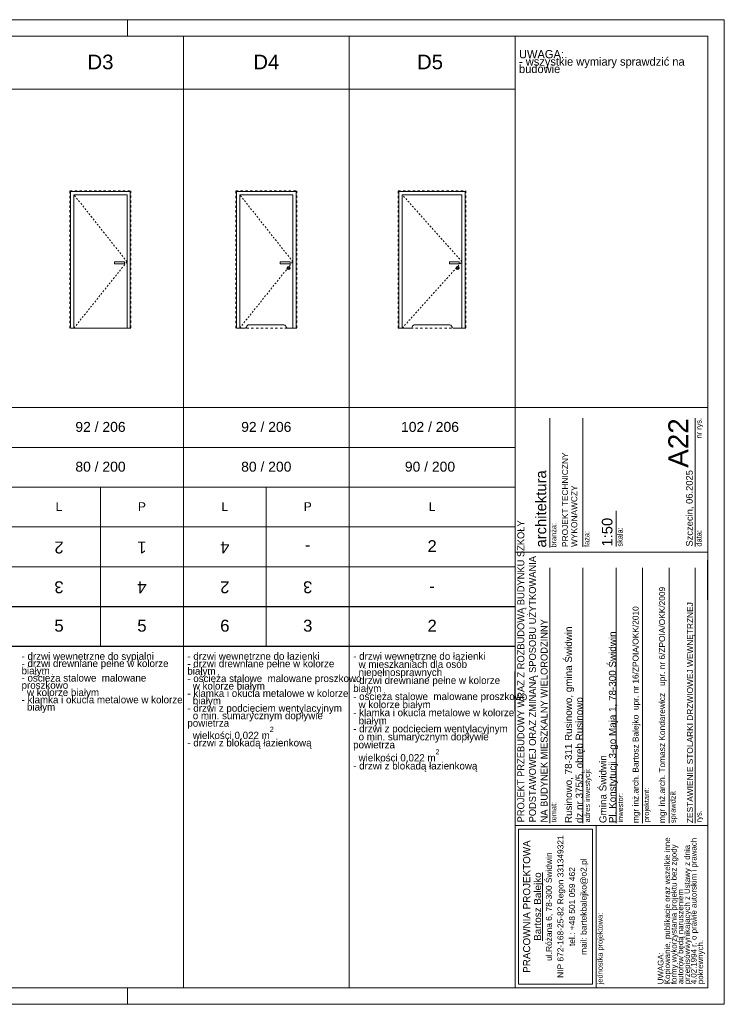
# Model space of a CAD drawing. Extents: x -130919 to -54459, y 5277 to 20371.
# Tile 2 of 11: x -120642 to -110019, y 5521 to 20371. Entities that reach past the tile are written whole.
import ezdxf

# ---------------------------------------------------------------- set-up
doc = ezdxf.new("R2010")
doc.units = 0
doc.header["$MEASUREMENT"] = 0
doc.linetypes.add('Hidden Line', pattern=[50, 25, -25])
doc.linetypes.add('Przerywana copy', pattern=[72.5, 35, -37.5])
for name, color, linetype, lineweight in [('Arch okna_Nr_Pióra__21', 7, 'Continuous', 13), ('Arch okna_Nr_Pióra__5', 7, 'Continuous', 13), ('Arch opisy okien_Nr_Pióra__1', 7, 'Continuous', 25), ('Arch opisy_Nr_Pióra__1', 7, 'Continuous', 25), ('Arch opisy_Nr_Pióra__21', 7, 'Continuous', 13), ('Arch opisy_Nr_Pióra__7', 7, 'Continuous', 13), ('ARCH stolarka_Nr_Pióra__21', 7, 'Continuous', 13), ('ARCH TABELA_Nr_Pióra__1', 7, 'Continuous', 25), ('ARCH TABELA_Nr_Pióra__21', 7, 'Continuous', 13), ('ARCH TABELA_Nr_Pióra__7', 7, 'Continuous', 13), ('Arch ŚCIANY ZEW._Nr_Pióra__21', 7, 'Continuous', 13)]:
    doc.layers.add(name, color=color, linetype=linetype, lineweight=lineweight)
doc.styles.add('GENERATED_STYLE_10', font='txt')
doc.styles.add('GENERATED_STYLE_2', font='arial.ttf')
doc.styles.add('GENERATED_STYLE_3', font='arial.ttf')
doc.styles.add('GENERATED_STYLE_4', font='arial.ttf')
doc.styles.add('GENERATED_STYLE_5', font='arial.ttf')
doc.styles.add('GENERATED_STYLE_6', font='arial.ttf')
doc.styles.add('GENERATED_STYLE_7', font='txt')
doc.styles.add('GENERATED_STYLE_9', font='txt')

msp = doc.modelspace()

# ---------------------------------------------------------------- linework, layer by layer
at = {"layer": 'Arch okna_Nr_Pióra__21', "linetype": 'Continuous'}
for p, q in [((-119214.5, 16690.6), (-119214.5, 16720.6)), ((-119064.5, 16720.6), (-119214.5, 16720.6)), ((-119064.5, 16690.6), (-119214.5, 16690.6)), ((-119064.5, 16720.6), (-119064.5, 16690.6)), ((-116714.5, 16690.6), (-116714.5, 16720.6)), ((-116564.5, 16720.6), (-116714.5, 16720.6)), ((-116564.5, 16690.6), (-116714.5, 16690.6)), ((-116564.5, 16720.6), (-116564.5, 16690.6)), ((-114164.5, 16690.6), (-114164.5, 16720.6)), ((-114014.5, 16720.6), (-114164.5, 16720.6)), ((-114014.5, 16690.6), (-114164.5, 16690.6)), ((-114014.5, 16720.6), (-114014.5, 16690.6))]:
    msp.add_line(p, q, dxfattribs=at)
for centre, radius in [((-116589.5, 16625.6), 25), ((-116589.5, 16625.6), 12.5), ((-114039.5, 16625.6), 25), ((-114039.5, 16625.6), 12.5)]:
    msp.add_circle(centre, radius, dxfattribs=at)
for centre, start, end in [((-117177.3, 15720.6), 94.47351, 163.43565), ((-116671.8, 15720.6), 16.56435, 94.47351), ((-114677.3, 15720.6), 94.47351, 163.43565), ((-114171.8, 15720.6), 16.56435, 94.47351)]:
    msp.add_arc(centre, 50.2, start, end, dxfattribs=at)
at = {"layer": 'Arch okna_Nr_Pióra__5', "linetype": 'Hidden Line'}
for p, q in [((-119024.5, 16720.6), (-119824.5, 17730.6)), ((-116524.5, 16720.6), (-117324.5, 17730.6)), ((-113974.5, 16720.6), (-114874.5, 17730.6)), ((-119824.5, 15720.6), (-119024.5, 16720.6)), ((-117324.5, 15720.6), (-116524.5, 16720.6)), ((-114874.5, 15720.6), (-113974.5, 16720.6))]:
    msp.add_line(p, q, dxfattribs=at)
at = {"layer": 'Arch opisy_Nr_Pióra__1', "linetype": 'Continuous'}
for p, q in [((-110268.9, 11620.6), (-110268.9, 12220.6)), ((-129418.9, 11520.6), (-113174.5, 11520.6)), ((-129418.9, 10920.6), (-113174.5, 10920.6)), ((-113174.5, 9939.8), (-113174.5, 10539.8))]:
    msp.add_line(p, q, dxfattribs=at)
at = {"layer": 'Arch opisy_Nr_Pióra__21', "linetype": 'Continuous'}
for p, q in [((-129418.9, 20120.6), (-110268.9, 20120.6)), ((-118174.5, 20120.6), (-118174.5, 5770.6)), ((-115674.5, 20120.6), (-115674.5, 5770.6)), ((-113174.5, 20120.6), (-113174.5, 5770.6)), ((-110268.9, 20120.6), (-110268.9, 5770.6)), ((-129418.9, 19320.6), (-113174.5, 19320.6)), ((-129418.9, 14520.6), (-113174.5, 14520.6)), ((-129418.9, 13920.6), (-113174.5, 13920.6)), ((-129418.9, 13320.6), (-113174.5, 13320.6)), ((-119424.5, 13320.6), (-119424.5, 10920.6)), ((-116924.5, 13320.6), (-116924.5, 10920.6)), ((-129418.9, 12720.6), (-113174.5, 12720.6)), ((-129418.9, 12120.6), (-113174.5, 12120.6)), ((-129418.9, 11520.6), (-113174.5, 11520.6))]:
    msp.add_line(p, q, dxfattribs=at)
at = {"layer": 'ARCH stolarka_Nr_Pióra__21', "linetype": 'Continuous'}
for p, q in [((-118974.5, 17780.6), (-119874.5, 17780.6)), ((-119874.5, 17780.6), (-119874.5, 15720.6)), ((-119824.5, 17730.6), (-119024.5, 17730.6)), ((-119824.5, 17730.6), (-119824.5, 15720.6)), ((-119024.5, 15720.6), (-119024.5, 17730.6)), ((-118974.5, 15720.6), (-118974.5, 17780.6)), ((-116474.5, 17780.6), (-117374.5, 17780.6)), ((-117374.5, 17780.6), (-117374.5, 15720.6)), ((-117324.5, 17730.6), (-116524.5, 17730.6)), ((-117324.5, 17730.6), (-117324.5, 15720.6)), ((-116524.5, 15720.6), (-116524.5, 17730.6)), ((-116474.5, 15720.6), (-116474.5, 17780.6)), ((-113924.5, 17780.6), (-114924.5, 17780.6)), ((-114924.5, 17780.6), (-114924.5, 15720.6)), ((-114874.5, 17730.6), (-113974.5, 17730.6)), ((-114874.5, 17730.6), (-114874.5, 15720.6)), ((-113974.5, 15720.6), (-113974.5, 17730.6)), ((-113924.5, 15720.6), (-113924.5, 17780.6)), ((-116675.7, 15770.6), (-117181.2, 15770.6)), ((-114175.7, 15770.6), (-114681.2, 15770.6)), ((-118974.5, 15720.6), (-119874.5, 15720.6)), ((-117244.5, 15720.6), (-117374.5, 15720.6)), ((-116474.5, 15720.6), (-116604.5, 15720.6)), ((-114744.5, 15720.6), (-114924.5, 15720.6)), ((-113924.5, 15720.6), (-114104.5, 15720.6))]:
    msp.add_line(p, q, dxfattribs=at)
for centre, start, end in [((-117244.5, 15740.6), 270, 343.43565), ((-116604.5, 15740.6), 196.56435, 270), ((-114744.5, 15740.6), 270, 343.43565), ((-114104.5, 15740.6), 196.56435, 270)]:
    msp.add_arc(centre, 20, start, end, dxfattribs=at)
at = {"layer": 'ARCH TABELA_Nr_Pióra__21', "linetype": 'Continuous'}
for p, q in [((-130918.9, 20370.6), (-110018.9, 20370.6)), ((-119018.9, 20120.6), (-119018.9, 20370.6)), ((-119018.9, 20120.6), (-119018.9, 20370.6)), ((-119018.9, 20120.6), (-119018.9, 20370.6)), ((-110018.9, 20370.6), (-110018.9, 5520.6)), ((-113174.5, 5770.6), (-113174.5, 14520.6)), ((-113174.5, 14520.6), (-110268.9, 14520.6)), ((-110268.9, 14520.6), (-110268.9, 8217.4)), ((-112649.9, 12409.4), (-112649.9, 14359.1)), ((-112151.1, 12418.2), (-112151.1, 14359.1)), ((-110460.1, 13540.8), (-110460.1, 14359.1)), ((-110460.1, 12424.1), (-110460.1, 13565)), ((-111651.1, 12424.1), (-111651.1, 12963.9)), ((-113174.5, 12339.8), (-110268.9, 12339.8)), ((-112649.9, 8253.6), (-112649.9, 12103.5)), ((-112151.1, 8253.6), (-112151.1, 12103.5)), ((-111651.1, 8253.6), (-111651.1, 12103.5)), ((-111251.1, 8253.6), (-111251.1, 12103.5)), ((-110851.1, 8253.6), (-110851.1, 12103.5)), ((-110460.1, 8253.6), (-110460.1, 12103.5)), ((-113174.5, 8217.4), (-110268.9, 8217.4)), ((-111951.1, 8217.4), (-113174.5, 8217.4)), ((-113174.5, 5770.6), (-113174.5, 8217.4)), ((-110268.9, 8217.4), (-112974.5, 8217.4)), ((-111951.1, 5770.6), (-111951.1, 8217.4)), ((-110268.9, 5770.6), (-110268.9, 8217.4)), ((-113121.3, 5823.8), (-113121.3, 8164.2)), ((-112004.3, 8164.2), (-113121.3, 8164.2)), ((-112004.3, 5823.8), (-112004.3, 8164.2)), ((-112004.3, 5823.8), (-113121.3, 5823.8)), ((-129418.9, 5770.6), (-110268.9, 5770.6)), ((-119018.9, 5520.6), (-119018.9, 5770.6)), ((-119018.9, 5520.6), (-119018.9, 5770.6)), ((-119018.9, 5520.6), (-119018.9, 5770.6)), ((-110268.9, 5770.6), (-113174.5, 5770.6)), ((-111951.1, 5770.6), (-113174.5, 5770.6)), ((-110018.9, 5520.6), (-130918.9, 5520.6))]:
    msp.add_line(p, q, dxfattribs=at)
at = {"layer": 'Arch ŚCIANY ZEW._Nr_Pióra__21', "linetype": 'Przerywana copy'}
for p, q in [((-119884.5, 15720.6), (-119884.5, 17790.6)), ((-119884.5, 17790.6), (-118964.5, 17790.6)), ((-118964.5, 17790.6), (-118964.5, 15720.6)), ((-117384.5, 15720.6), (-117384.5, 17790.6)), ((-117384.5, 17790.6), (-116464.5, 17790.6)), ((-116464.5, 17790.6), (-116464.5, 15720.6)), ((-114934.5, 15720.6), (-114934.5, 17790.6)), ((-114934.5, 17790.6), (-113914.5, 17790.6)), ((-113914.5, 17790.6), (-113914.5, 15720.6)), ((-118964.5, 15720.6), (-119884.5, 15720.6)), ((-116464.5, 15720.6), (-117384.5, 15720.6)), ((-113914.5, 15720.6), (-114934.5, 15720.6))]:
    msp.add_line(p, q, dxfattribs=at)

# ---------------------------------------------------------------- texts
at = {"layer": 'Arch opisy okien_Nr_Pióra__1', "linetype": 'Continuous', "attachment_point": 2}
for s, insert, char_height, style in [('{D3}', (-119424.5, 19843.2), 220, 'GENERATED_STYLE_3'), ('{D4}', (-116924.5, 19843.2), 220, 'GENERATED_STYLE_3'), ('{D5}', (-114456.4, 19843.2), 220, 'GENERATED_STYLE_3'), ('{92 / 206}', (-119424.5, 14304.2), 150, 'GENERATED_STYLE_2'), ('{92 / 206}', (-116924.5, 14304.2), 150, 'GENERATED_STYLE_2'), ('{102 / 206}', (-114456.4, 14304.2), 150, 'GENERATED_STYLE_2'), ('{80 / 200}', (-119424.5, 13704.2), 150, 'GENERATED_STYLE_2'), ('{80 / 200}', (-116924.5, 13704.2), 150, 'GENERATED_STYLE_2'), ('{90 / 200}', (-114456.4, 13704.2), 150, 'GENERATED_STYLE_2'), ('{L}', (-120049.5, 13093.1), 130, 'GENERATED_STYLE_2'), ('{P}', (-118799.5, 13093.1), 130, 'GENERATED_STYLE_2'), ('{L}', (-117549.5, 13093.1), 130, 'GENERATED_STYLE_2'), ('{P}', (-116299.5, 13093.1), 130, 'GENERATED_STYLE_2'), ('{L}', (-114424.5, 13093.1), 130, 'GENERATED_STYLE_2'), ('{2}', (-114424.5, 12520.9), 180, 'GENERATED_STYLE_2'), ('{-}', (-114424.5, 11920.9), 180, 'GENERATED_STYLE_2'), ('{5}', (-120049.5, 11320.9), 180, 'GENERATED_STYLE_3'), ('{5}', (-118799.5, 11320.9), 180, 'GENERATED_STYLE_3'), ('{6}', (-117549.5, 11320.9), 180, 'GENERATED_STYLE_3'), ('{3}', (-116299.5, 11320.9), 180, 'GENERATED_STYLE_3'), ('{2}', (-114424.5, 11320.9), 180, 'GENERATED_STYLE_3')]:
    msp.add_mtext(s, dxfattribs=dict(at, insert=insert, char_height=char_height, style=style))
at = {"layer": 'Arch opisy okien_Nr_Pióra__1', "linetype": 'Continuous', "char_height": 180, "attachment_point": 2, "rotation": 180, "style": 'GENERATED_STYLE_2'}
for s, insert in [('{2}', (-120049.5, 12320.3)), ('{1}', (-118799.5, 12320.3)), ('{4}', (-117549.5, 12320.3)), ('{-}', (-116299.5, 12320.3)), ('{3}', (-120049.5, 11720.3)), ('{4}', (-118799.5, 11720.3)), ('{2}', (-117549.5, 11720.3)), ('{3}', (-116299.5, 11720.3))]:
    msp.add_mtext(s, dxfattribs=dict(at, insert=insert))
at = {"layer": 'Arch opisy_Nr_Pióra__7', "linetype": 'Continuous', "attachment_point": 1}
for s, insert, char_height, width, line_spacing_factor, style in [('{UWAGA:\\P- wszystkie wymiary sprawdzić na budowie}', (-113114.5, 19913.3), 125, 2932.626, 0.534469, 'GENERATED_STYLE_7'), ('{- drzwi wewnętrzne do sypialni\\P- drzwi drewniane pełne w kolorze białym\\P- ościeża stalowe  malowane proszkowo \\P  w kolorze białym\\P- klamka i okucia metalowe w kolorze \\P  białym}', (-120614.5, 10826.2), 110, 2440, 0.596142, 'GENERATED_STYLE_9'), ('{- drzwi wewnętrzne do łazienki\\P- drzwi drewniane pełne w kolorze białym\\P- ościeża stalowe  malowane proszkowo \\P  w kolorze białym\\P- klamka i okucia metalowe w kolorze \\P  białym\\P- drzwi z podcięciem wentylacyjnym\\P  o min. sumarycznym dopływie powietrza \\P  wielkości 0,022 m\\A1{\\H0.7x;\\S2^  ;}\\P- drzwi z blokadą łazienkową}', (-118114.5, 10826.2), 110, 2440, 0.610571, 'GENERATED_STYLE_9'), ('{- drzwi wewnętrzne do łazienki\\P  w mieszkaniach dla osób\\P  niepełnosprawnych\\P- drzwi drewniane pełne w kolorze białym\\P- ościeża stalowe  malowane proszkowo \\P  w kolorze białym\\P- klamka i okucia metalowe w kolorze \\P  białym\\P- drzwi z podcięciem wentylacyjnym\\P  o min. sumarycznym dopływie powietrza \\P  wielkości 0,022 m\\A1{\\H0.7x;\\S2^  ;}\\P- drzwi z blokadą łazienkową}', (-115614.5, 10826.2), 110, 2440, 0.662381, 'GENERATED_STYLE_9')]:
    msp.add_mtext(s, dxfattribs=dict(at, insert=insert, char_height=char_height, width=width, line_spacing_factor=line_spacing_factor, style=style))
at = {"layer": 'ARCH TABELA_Nr_Pióra__1', "linetype": 'Continuous', "rotation": 90}
for s, insert, char_height, attachment_point, line_spacing_factor, style in [('{PROJEKT TECHNICZNY\\PWYKONAWCZY}', (-112465, 12418.2), 90, 1, 0.923713, 'GENERATED_STYLE_4'), ('{\\pt11271.2;PROJEKT PRZEBUDOWY WRAZ Z ROZBUDOWĄ BUDYNKU SZKOŁY \\P\\pt11271.2;PODSTAWOWEJ ORAZ ZMINANĄ SPOSOBU UŻYTKOWANIA \\P\\pt11271.2;NA BUDYNEK MIESZKALNY WIELORODZINNY}', (-112682, 8264.2), 105, 7, 1.001884, 'GENERATED_STYLE_10'), ('{Rusinowo, 78-311 Rusinowo, gmina Świdwin \\Pdz.nr 375/5, obręb Rusinowo}', (-112120.5, 8253.6), 106.383, 7, 0.918867, 'GENERATED_STYLE_4'), ('{Gmina Świdwin\\PPl. Konstytucji 3-go Maja 1, 78-300 Świdwin}', (-111620.5, 8253.6), 106.383, 7, 0.807442, 'GENERATED_STYLE_4')]:
    msp.add_mtext(s, dxfattribs=dict(at, insert=insert, char_height=char_height, attachment_point=attachment_point, line_spacing_factor=line_spacing_factor, style=style))
at = {"layer": 'ARCH TABELA_Nr_Pióra__1', "linetype": 'Continuous', "insert": (-110581, 8253.6), "char_height": 90, "attachment_point": 1, "rotation": 90, "style": 'GENERATED_STYLE_5'}
msp.add_mtext('{ZESTAWIENIE STOLARKI DRZWIOWEJ WEWNĘTRZNEJ}', dxfattribs=at)
at = {"layer": 'ARCH TABELA_Nr_Pióra__7', "linetype": 'Continuous', "rotation": 90, "style": 'GENERATED_STYLE_4'}
for s, insert, char_height, attachment_point in [('{A22}', (-110863, 14359.1), 300, 3), ('{nr rys.}', (-110441.9, 14055.1), 79.79, 1), ('{architektura}', (-112864.2, 12409.4), 159.58, 1), ('{Szczecin, 06.2025}', (-110595.8, 12424.1), 101.064, 1), ('{branża:}', (-112631.7, 12409.4), 79.79, 1), ('{1:50}', (-111865.4, 12424.1), 159.58, 1), ('{faza:}', (-112132.9, 12418.2), 79.79, 1), ('{skala:}', (-111632.9, 12424.1), 79.79, 1), ('{data:}', (-110441.9, 12424.1), 79.79, 1), ('{mgr inż.arch. Tomasz Kondarewicz   upr. nr 6/ZPOIA/OKK/2009}', (-111002.1, 8253.6), 90, 1), ('{mgr inż.arch. Bartosz Balejko  upr. nr 16/ZPOIA/OKK/2010}', (-111402.1, 8253.6), 90, 1), ('{adres inwestycji:}', (-112124.3, 8264.2), 79.79, 1), ('{projektant:}', (-111232.9, 8266.5), 79.79, 1), ('{sprawdził:}', (-110832.9, 8253.6), 79.79, 1), ('{inwestor:}', (-111624.3, 8264.2), 79.79, 1), ('{temat:}', (-112631.7, 8264.2), 79.79, 1), ('{rys.}', (-110441.9, 8266.5), 79.79, 1), ('{jednostka projektowa:}', (-111932.9, 5823.8), 79.79, 1)]:
    msp.add_mtext(s, dxfattribs=dict(at, insert=insert, char_height=char_height, attachment_point=attachment_point))
for s, insert, char_height, width, attachment_point, line_spacing_factor in [('{ul.Różana 6, 78-300 Świdwin\\PNIP 672-168-25-82 Regon 331349321\\Ptel.: +48 501 059 462\\Pmail: bartekbalejko@o2.pl}', (-112708.9, 6994), 90.426, 2340.426, 2, 1.156383), ('{UWAGA:\\PKopiowanie, publikacje oraz wszelkie inne formy wykorzystania projektu bez zgody autorów będą naruszeniem przepisówwynikających z Ustawy z dnia 4.02.1994 r. o prawie autorskim i prawach pokrewnych.}', (-111021.5, 5823.8), 85.1064, 2241.704, 1, 0.703415)]:
    msp.add_mtext(s, dxfattribs=dict(at, insert=insert, char_height=char_height, width=width, attachment_point=attachment_point, line_spacing_factor=line_spacing_factor))
at = {"layer": 'ARCH TABELA_Nr_Pióra__7', "linetype": 'Continuous', "insert": (-113052.1, 6994), "char_height": 106.383, "attachment_point": 2, "rotation": 90, "line_spacing_factor": 0.926719, "style": 'GENERATED_STYLE_6'}
msp.add_mtext('{PRACOWNIA PROJEKTOWA\\P\\LBartosz Balejko}', dxfattribs=at)

doc.saveas('drawing.dxf')
